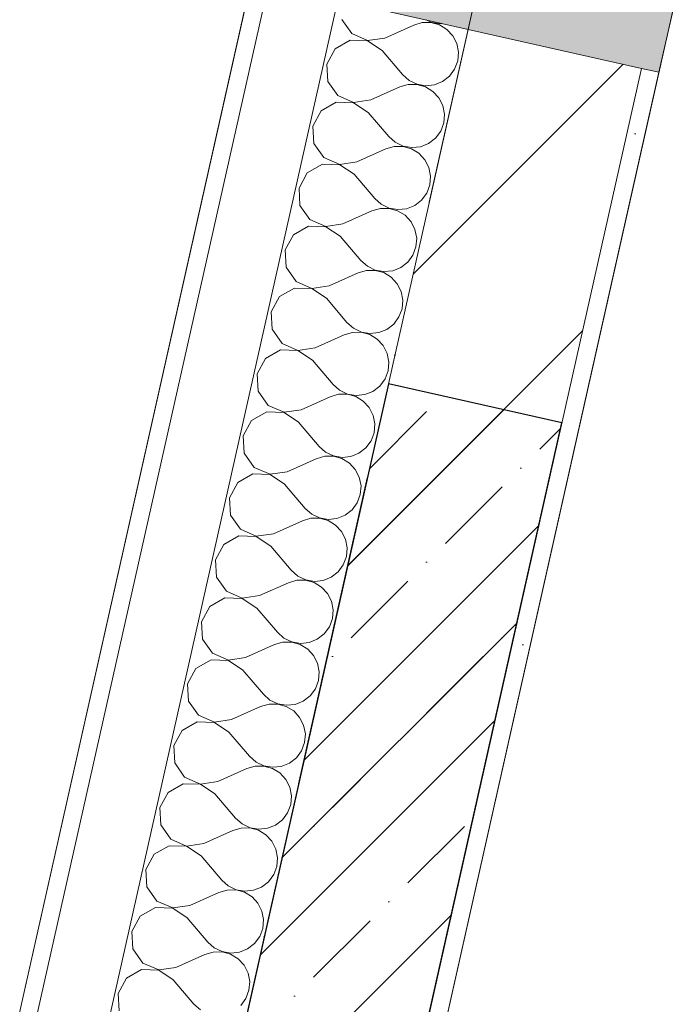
# Model space of a CAD drawing. Header units: millimetres. Extents: x -7145539 to 8272368, y 6117771 to 6337028.
# Tile 70 of 213: x -6874375 to -6873643, y 6147060 to 6148167. Entities that reach past the tile are written whole.
import ezdxf
from ezdxf.enums import TextEntityAlignment as Align

# ---------------------------------------------------------------- set-up
doc = ezdxf.new("R2010")
doc.units = ezdxf.units.MM
doc.header["$MEASUREMENT"] = 0
doc.linetypes.add('Штрихпунктирная', pattern=[670.277762, 352.777767, -176.388884, 0, -141.111112])
for name, color, linetype in [('S - квартира_помещение.АР', 7, 'Continuous'), ('АР-Стены_внешние_.АР', 7, 'Continuous'), ('АР-Стены_внутренние_пилоны.АР', 7, 'Continuous'), ('АР-Чертеж-Оси_Осевые размеры.АР', 7, 'Continuous'), ('АР-Чертеж-Размеры.АР', 7, 'Continuous'), ('Окна Archicad', 7, 'Continuous')]:
    doc.layers.add(name, color=color, linetype=linetype)
for name, color, linetype, lineweight in [('АР-Стены_внешние_.АР_Ном._пера__1', 7, 'Continuous', 30), ('АР-Стены_внешние_.АР_Ном._пера__120', 7, 'Continuous', 0), ('АР-Стены_внутренние_пилоны.АР_Ном._пера__1', 7, 'Continuous', 15), ('АР-Чертеж-Оси_Осевые размеры.АР_Ном._пера__120', 7, 'Continuous', 0), ('АР-Чертеж-Размеры.АР_Ном._пера__1', 7, 'Continuous', 0), ('Окна Archicad_Ном._пера__1', 7, 'Continuous', 0), ('Окна Archicad_Ном._пера__120', 7, 'Continuous', 0)]:
    doc.layers.add(name, color=color, linetype=linetype, lineweight=lineweight)
doc.styles.add('РЎР“Р•РќР•Р\xa0Р\x98Р\xa0_РЎРўР\x98Р›Р¬_2', font='GOTHIC.TTF')
doc.styles.add('РЎР“Р•РќР•Р\xa0Р\x98Р\xa0_РЎРўР\x98Р›Р¬_6', font='GOST_Common.ttf')
doc.dimstyles.new('СГЕНЕРИР_СТИЛЬ__9', dxfattribs={"dimtxt": 150, "dimasz": 237.5, "dimexe": 0.18, "dimexo": 1000, "dimgap": 0, "dimtad": 1, "dimdec": 0, "dimzin": 0, "dimdsep": 46, "dimtxsty": 'РЎР“Р•РќР•Р\xa0Р\x98Р\xa0_РЎРўР\x98Р›Р¬_6', "dimblk": 'ARROWHEAD_6', "dimblk1": 'ARROWHEAD_6', "dimblk2": 'ARROWHEAD_6', "dimcen": 0.09, "dimclrd": 7, "dimclre": 7, "dimclrt": 7, "dimazin": 0, "dimtfac": 1, "dimtdec": 4, "dimtmove": 0, "dimatfit": 3, "dimfxl": 1, "dimtolj": 1, "dimtzin": 0, "dimarcsym": 0})

# ---------------------------------------------------------------- blocks, each defined once
blk = doc.blocks.new('*X903', base_point=(-6256761.3, 6562677.8))
at = {"layer": 'АР-Стены_внешние_.АР_Ном._пера__1', "color": 7, "linetype": 'Continuous', "lineweight": 0}
for p, q in [((-6874012.5, 6148167.3), (-6874001.3, 6148151.3)), ((-6873922.1, 6148163.8), (-6873931.5, 6148161)), ((-6873912.2, 6148163.9), (-6873922.1, 6148163.8)), ((-6873917.4, 6148166.7), (-6873912.1, 6148164.2)), ((-6873902.7, 6148161.3), (-6873912.2, 6148163.9)), ((-6873912.1, 6148164.2), (-6873902.4, 6148162.5)), ((-6873964.1, 6148146.4), (-6873931.5, 6148161)), ((-6873894.3, 6148156.1), (-6873902.7, 6148161.3)), ((-6873902.4, 6148162.5), (-6873899.8, 6148162.7)), ((-6873887.6, 6148148.9), (-6873894.3, 6148156.1)), ((-6874003, 6148143.9), (-6874019.9, 6148134.3)), ((-6873983.5, 6148143.3), (-6874003, 6148143.9)), ((-6874001.3, 6148151.3), (-6873983.4, 6148143.6)), ((-6873967.2, 6148132.5), (-6873983.5, 6148143.3)), ((-6873983.4, 6148143.6), (-6873964.1, 6148146.4)), ((-6873883.1, 6148140.1), (-6873887.6, 6148148.9)), ((-6874019.9, 6148134.3), (-6874029.2, 6148117.1)), ((-6873967.2, 6148132.5), (-6873944, 6148105.3)), ((-6873881.2, 6148130.5), (-6873883.1, 6148140.1)), ((-6873882, 6148120.6), (-6873881.2, 6148130.5)), ((-6873885.5, 6148111.4), (-6873882, 6148120.6)), ((-6874029.2, 6148117.1), (-6874028.2, 6148097.6)), ((-6873891.3, 6148103.5), (-6873885.5, 6148111.4)), ((-6874028.2, 6148097.6), (-6874017, 6148081.6)), ((-6873944, 6148105.3), (-6873936.7, 6148098.7)), ((-6873936.7, 6148098.7), (-6873927.8, 6148094.5)), ((-6873908.3, 6148093.8), (-6873899.1, 6148097.5)), ((-6873899.1, 6148097.5), (-6873891.3, 6148103.5)), ((-6873979.7, 6148076.7), (-6873947.2, 6148091.4)), ((-6873937.7, 6148094.1), (-6873947.2, 6148091.4)), ((-6873927.9, 6148094.2), (-6873937.7, 6148094.1)), ((-6873918.4, 6148091.6), (-6873927.9, 6148094.2)), ((-6873927.8, 6148094.5), (-6873918.1, 6148092.8)), ((-6873909.9, 6148086.4), (-6873918.4, 6148091.6)), ((-6873918.1, 6148092.8), (-6873908.3, 6148093.8)), ((-6873903.2, 6148079.2), (-6873909.9, 6148086.4)), ((-6874017, 6148081.6), (-6873999.1, 6148073.9)), ((-6873999.1, 6148073.9), (-6873979.7, 6148076.7)), ((-6873898.8, 6148070.4), (-6873903.2, 6148079.2)), ((-6874035.6, 6148064.6), (-6874044.9, 6148047.4)), ((-6874018.6, 6148074.3), (-6874035.6, 6148064.6)), ((-6873999.1, 6148073.6), (-6874018.6, 6148074.3)), ((-6873982.9, 6148062.8), (-6873999.1, 6148073.6)), ((-6873896.9, 6148060.8), (-6873898.8, 6148070.4)), ((-6873982.9, 6148062.8), (-6873959.7, 6148035.6)), ((-6873897.7, 6148051), (-6873896.9, 6148060.8)), ((-6874044.9, 6148047.4), (-6874043.8, 6148027.9)), ((-6873907, 6148033.8), (-6873901.1, 6148041.7)), ((-6873901.1, 6148041.7), (-6873897.7, 6148051)), ((-6873959.7, 6148035.6), (-6873952.3, 6148029.1)), ((-6873914.8, 6148027.8), (-6873907, 6148033.8)), ((-6874043.8, 6148027.9), (-6874032.6, 6148011.9)), ((-6873995.4, 6148007), (-6873962.8, 6148021.7)), ((-6873953.4, 6148024.4), (-6873962.8, 6148021.7)), ((-6873943.5, 6148024.5), (-6873953.4, 6148024.4)), ((-6873952.3, 6148029.1), (-6873943.5, 6148024.8)), ((-6873943.5, 6148024.8), (-6873933.7, 6148023.1)), ((-6873934, 6148021.9), (-6873943.5, 6148024.5)), ((-6873925.6, 6148016.8), (-6873934, 6148021.9)), ((-6873933.7, 6148023.1), (-6873923.9, 6148024.1)), ((-6873923.9, 6148024.1), (-6873914.8, 6148027.8)), ((-6874032.6, 6148011.9), (-6874014.7, 6148004.2)), ((-6873918.9, 6148009.5), (-6873925.6, 6148016.8)), ((-6873914.4, 6148000.7), (-6873918.9, 6148009.5)), ((-6874034.3, 6148004.6), (-6874051.2, 6147994.9)), ((-6874014.8, 6148003.9), (-6874034.3, 6148004.6)), ((-6873998.5, 6147993.1), (-6874014.8, 6148003.9)), ((-6874014.7, 6148004.2), (-6873995.4, 6148007)), ((-6873912.5, 6147991.1), (-6873914.4, 6148000.7)), ((-6874051.2, 6147994.9), (-6874060.5, 6147977.7)), ((-6873998.5, 6147993.1), (-6873975.3, 6147965.9)), ((-6873913.3, 6147981.3), (-6873912.5, 6147991.1)), ((-6874060.5, 6147977.7), (-6874059.5, 6147958.2)), ((-6873916.8, 6147972), (-6873913.3, 6147981.3)), ((-6873975.3, 6147965.9), (-6873968, 6147959.4)), ((-6873922.7, 6147964.1), (-6873916.8, 6147972)), ((-6874059.5, 6147958.2), (-6874048.3, 6147942.2)), ((-6873969, 6147954.7), (-6873978.5, 6147952)), ((-6873959.2, 6147954.8), (-6873969, 6147954.7)), ((-6873968, 6147959.4), (-6873959.1, 6147955.1)), ((-6873949.7, 6147952.2), (-6873959.2, 6147954.8)), ((-6873959.1, 6147955.1), (-6873949.4, 6147953.4)), ((-6873949.4, 6147953.4), (-6873939.6, 6147954.4)), ((-6873939.6, 6147954.4), (-6873930.4, 6147958.1)), ((-6873930.4, 6147958.1), (-6873922.7, 6147964.1)), ((-6874048.3, 6147942.2), (-6874030.4, 6147934.5)), ((-6874011.1, 6147937.3), (-6873978.5, 6147952)), ((-6873941.2, 6147947.1), (-6873949.7, 6147952.2)), ((-6873934.5, 6147939.8), (-6873941.2, 6147947.1)), ((-6874049.9, 6147934.9), (-6874066.9, 6147925.2)), ((-6874030.4, 6147934.2), (-6874049.9, 6147934.9)), ((-6874030.4, 6147934.5), (-6874011.1, 6147937.3)), ((-6874014.2, 6147923.4), (-6874030.4, 6147934.2)), ((-6873930.1, 6147931.1), (-6873934.5, 6147939.8)), ((-6873928.2, 6147921.4), (-6873930.1, 6147931.1)), ((-6874066.9, 6147925.2), (-6874076.2, 6147908)), ((-6874014.2, 6147923.4), (-6873991, 6147896.2)), ((-6873929, 6147911.6), (-6873928.2, 6147921.4)), ((-6873932.5, 6147902.3), (-6873929, 6147911.6)), ((-6874076.2, 6147908), (-6874075.1, 6147888.5)), ((-6873938.3, 6147894.4), (-6873932.5, 6147902.3)), ((-6874075.1, 6147888.5), (-6874063.9, 6147872.5)), ((-6873991, 6147896.2), (-6873983.6, 6147889.7)), ((-6873983.6, 6147889.7), (-6873974.8, 6147885.4)), ((-6873955.2, 6147884.7), (-6873946.1, 6147888.4)), ((-6873946.1, 6147888.4), (-6873938.3, 6147894.4)), ((-6874026.7, 6147867.6), (-6873994.1, 6147882.3)), ((-6873984.7, 6147885), (-6873994.1, 6147882.3)), ((-6873974.8, 6147885.1), (-6873984.7, 6147885)), ((-6873974.8, 6147885.4), (-6873965, 6147883.7)), ((-6873965.3, 6147882.5), (-6873974.8, 6147885.1)), ((-6873956.9, 6147877.4), (-6873965.3, 6147882.5)), ((-6873965, 6147883.7), (-6873955.2, 6147884.7)), ((-6873950.2, 6147870.1), (-6873956.9, 6147877.4)), ((-6874065.6, 6147865.2), (-6874082.5, 6147855.5)), ((-6874046.1, 6147864.5), (-6874065.6, 6147865.2)), ((-6874063.9, 6147872.5), (-6874046, 6147864.8)), ((-6874046, 6147864.8), (-6874026.7, 6147867.6)), ((-6873945.7, 6147861.4), (-6873950.2, 6147870.1)), ((-6874082.5, 6147855.5), (-6874091.9, 6147838.3)), ((-6874029.8, 6147853.7), (-6874046.1, 6147864.5)), ((-6874029.8, 6147853.7), (-6874006.7, 6147826.5)), ((-6873943.8, 6147851.7), (-6873945.7, 6147861.4)), ((-6873944.6, 6147841.9), (-6873943.8, 6147851.7)), ((-6874091.9, 6147838.3), (-6874090.8, 6147818.8)), ((-6873954, 6147824.7), (-6873948.1, 6147832.7)), ((-6873948.1, 6147832.7), (-6873944.6, 6147841.9)), ((-6874006.7, 6147826.5), (-6873999.3, 6147820)), ((-6873961.8, 6147818.7), (-6873954, 6147824.7)), ((-6874090.8, 6147818.8), (-6874079.6, 6147802.8)), ((-6874042.4, 6147797.9), (-6874009.8, 6147812.6)), ((-6874000.3, 6147815.3), (-6874009.8, 6147812.6)), ((-6873990.5, 6147815.4), (-6874000.3, 6147815.3)), ((-6873999.3, 6147820), (-6873990.4, 6147815.7)), ((-6873981, 6147812.8), (-6873990.5, 6147815.4)), ((-6873990.4, 6147815.7), (-6873980.7, 6147814)), ((-6873972.6, 6147807.7), (-6873981, 6147812.8)), ((-6873980.7, 6147814), (-6873970.9, 6147815)), ((-6873970.9, 6147815), (-6873961.8, 6147818.7)), ((-6874079.6, 6147802.8), (-6874061.7, 6147795.1)), ((-6873965.9, 6147800.5), (-6873972.6, 6147807.7)), ((-6873961.4, 6147791.7), (-6873965.9, 6147800.5)), ((-6874081.2, 6147795.5), (-6874098.2, 6147785.8)), ((-6874061.7, 6147794.8), (-6874081.2, 6147795.5)), ((-6874061.7, 6147795.1), (-6874042.4, 6147797.9)), ((-6874045.5, 6147784), (-6874061.7, 6147794.8)), ((-6873959.5, 6147782), (-6873961.4, 6147791.7)), ((-6874098.2, 6147785.8), (-6874107.5, 6147768.6)), ((-6874045.5, 6147784), (-6874022.3, 6147756.8)), ((-6873960.3, 6147772.2), (-6873959.5, 6147782)), ((-6874107.5, 6147768.6), (-6874106.4, 6147749.2)), ((-6873963.8, 6147763), (-6873960.3, 6147772.2)), ((-6874022.3, 6147756.8), (-6874014.9, 6147750.3)), ((-6873977.4, 6147749), (-6873969.6, 6147755)), ((-6873969.6, 6147755), (-6873963.8, 6147763)), ((-6874106.4, 6147749.2), (-6874095.2, 6147733.1)), ((-6874058, 6147728.2), (-6874025.4, 6147742.9)), ((-6874016, 6147745.7), (-6874025.4, 6147742.9)), ((-6874006.1, 6147745.7), (-6874016, 6147745.7)), ((-6874014.9, 6147750.3), (-6874006.1, 6147746)), ((-6874006.1, 6147746), (-6873996.4, 6147744.3)), ((-6873996.6, 6147743.1), (-6874006.1, 6147745.7)), ((-6873988.2, 6147738), (-6873996.6, 6147743.1)), ((-6873996.4, 6147744.3), (-6873986.6, 6147745.3)), ((-6873986.6, 6147745.3), (-6873977.4, 6147749)), ((-6874095.2, 6147733.1), (-6874077.3, 6147725.4)), ((-6873981.5, 6147730.8), (-6873988.2, 6147738)), ((-6874096.9, 6147725.8), (-6874113.8, 6147716.1)), ((-6874077.4, 6147725.1), (-6874096.9, 6147725.8)), ((-6874061.1, 6147714.3), (-6874077.4, 6147725.1)), ((-6874077.3, 6147725.4), (-6874058, 6147728.2)), ((-6873977, 6147722), (-6873981.5, 6147730.8)), ((-6873975.1, 6147712.3), (-6873977, 6147722)), ((-6874113.8, 6147716.1), (-6874123.2, 6147699)), ((-6874061.1, 6147714.3), (-6874038, 6147687.1)), ((-6873975.9, 6147702.5), (-6873975.1, 6147712.3)), ((-6874123.2, 6147699), (-6874122.1, 6147679.5)), ((-6873979.4, 6147693.3), (-6873975.9, 6147702.5)), ((-6873985.3, 6147685.3), (-6873979.4, 6147693.3)), ((-6874122.1, 6147679.5), (-6874110.9, 6147663.5)), ((-6874038, 6147687.1), (-6874030.6, 6147680.6)), ((-6874030.6, 6147680.6), (-6874021.7, 6147676.3)), ((-6874021.7, 6147676.3), (-6874012, 6147674.6)), ((-6874002.2, 6147675.7), (-6873993.1, 6147679.3)), ((-6873993.1, 6147679.3), (-6873985.3, 6147685.3)), ((-6874073.7, 6147658.6), (-6874041.1, 6147673.2)), ((-6874031.6, 6147676), (-6874041.1, 6147673.2)), ((-6874021.8, 6147676), (-6874031.6, 6147676)), ((-6874012.3, 6147673.4), (-6874021.8, 6147676)), ((-6874003.9, 6147668.3), (-6874012.3, 6147673.4)), ((-6874012, 6147674.6), (-6874002.2, 6147675.7)), ((-6873997.2, 6147661.1), (-6874003.9, 6147668.3)), ((-6874112.5, 6147656.1), (-6874129.5, 6147646.4)), ((-6874093, 6147655.4), (-6874112.5, 6147656.1)), ((-6874110.9, 6147663.5), (-6874093, 6147655.7)), ((-6874093, 6147655.7), (-6874073.7, 6147658.6)), ((-6874076.8, 6147644.6), (-6874093, 6147655.4)), ((-6873992.7, 6147652.3), (-6873997.2, 6147661.1)), ((-6874129.5, 6147646.4), (-6874138.8, 6147629.3)), ((-6874076.8, 6147644.6), (-6874053.6, 6147617.4)), ((-6873990.8, 6147642.6), (-6873992.7, 6147652.3)), ((-6873995.1, 6147623.6), (-6873991.6, 6147632.8)), ((-6873991.6, 6147632.8), (-6873990.8, 6147642.6)), ((-6874138.8, 6147629.3), (-6874137.7, 6147609.8)), ((-6874000.9, 6147615.6), (-6873995.1, 6147623.6)), ((-6874053.6, 6147617.4), (-6874046.2, 6147610.9)), ((-6874046.2, 6147610.9), (-6874037.4, 6147606.6)), ((-6874008.7, 6147609.6), (-6874000.9, 6147615.6)), ((-6874137.7, 6147609.8), (-6874126.5, 6147593.8)), ((-6874089.3, 6147588.9), (-6874056.7, 6147603.5)), ((-6874047.3, 6147606.3), (-6874056.7, 6147603.5)), ((-6874037.4, 6147606.3), (-6874047.3, 6147606.3)), ((-6874037.4, 6147606.6), (-6874027.7, 6147604.9)), ((-6874027.9, 6147603.7), (-6874037.4, 6147606.3)), ((-6874019.5, 6147598.6), (-6874027.9, 6147603.7)), ((-6874027.7, 6147604.9), (-6874017.9, 6147606)), ((-6874017.9, 6147606), (-6874008.7, 6147609.6)), ((-6874126.5, 6147593.8), (-6874108.6, 6147586)), ((-6874108.6, 6147586), (-6874089.3, 6147588.9)), ((-6874012.8, 6147591.4), (-6874019.5, 6147598.6)), ((-6874008.3, 6147582.6), (-6874012.8, 6147591.4)), ((-6874145.1, 6147576.7), (-6874154.5, 6147559.6)), ((-6874128.2, 6147586.4), (-6874145.1, 6147576.7)), ((-6874108.7, 6147585.7), (-6874128.2, 6147586.4)), ((-6874092.4, 6147574.9), (-6874108.7, 6147585.7)), ((-6874006.4, 6147572.9), (-6874008.3, 6147582.6)), ((-6874092.4, 6147574.9), (-6874069.3, 6147547.8)), ((-6874007.2, 6147563.1), (-6874006.4, 6147572.9)), ((-6874154.5, 6147559.6), (-6874153.4, 6147540.1)), ((-6874010.7, 6147553.9), (-6874007.2, 6147563.1)), ((-6874069.3, 6147547.8), (-6874061.9, 6147541.2)), ((-6874024.4, 6147539.9), (-6874016.6, 6147546)), ((-6874016.6, 6147546), (-6874010.7, 6147553.9)), ((-6874153.4, 6147540.1), (-6874142.2, 6147524.1)), ((-6874105, 6147519.2), (-6874072.4, 6147533.8)), ((-6874062.9, 6147536.6), (-6874072.4, 6147533.8)), ((-6874053.1, 6147536.6), (-6874062.9, 6147536.6)), ((-6874061.9, 6147541.2), (-6874053, 6147536.9)), ((-6874043.6, 6147534), (-6874053.1, 6147536.6)), ((-6874053, 6147536.9), (-6874043.3, 6147535.2)), ((-6874035.2, 6147528.9), (-6874043.6, 6147534)), ((-6874043.3, 6147535.2), (-6874033.5, 6147536.3)), ((-6874033.5, 6147536.3), (-6874024.4, 6147539.9)), ((-6874142.2, 6147524.1), (-6874124.3, 6147516.3)), ((-6874028.5, 6147521.7), (-6874035.2, 6147528.9)), ((-6874024, 6147512.9), (-6874028.5, 6147521.7)), ((-6874143.9, 6147516.7), (-6874160.8, 6147507)), ((-6874124.3, 6147516), (-6874143.9, 6147516.7)), ((-6874124.3, 6147516.3), (-6874105, 6147519.2)), ((-6874108.1, 6147505.2), (-6874124.3, 6147516)), ((-6874022.1, 6147503.2), (-6874024, 6147512.9)), ((-6874160.8, 6147507), (-6874170.1, 6147489.9)), ((-6874108.1, 6147505.2), (-6874084.9, 6147478.1)), ((-6874022.9, 6147493.4), (-6874022.1, 6147503.2)), ((-6874170.1, 6147489.9), (-6874169, 6147470.4)), ((-6874026.4, 6147484.2), (-6874022.9, 6147493.4)), ((-6874084.9, 6147478.1), (-6874077.5, 6147471.5)), ((-6874032.2, 6147476.3), (-6874026.4, 6147484.2)), ((-6874169, 6147470.4), (-6874157.9, 6147454.4)), ((-6874078.6, 6147466.9), (-6874088, 6147464.1)), ((-6874068.7, 6147467), (-6874078.6, 6147466.9)), ((-6874077.5, 6147471.5), (-6874068.7, 6147467.2)), ((-6874068.7, 6147467.2), (-6874059, 6147465.5)), ((-6874059.2, 6147464.3), (-6874068.7, 6147467)), ((-6874059, 6147465.5), (-6874049.2, 6147466.6)), ((-6874049.2, 6147466.6), (-6874040, 6147470.2)), ((-6874040, 6147470.2), (-6874032.2, 6147476.3)), ((-6874120.6, 6147449.5), (-6874088, 6147464.1)), ((-6874050.8, 6147459.2), (-6874059.2, 6147464.3)), ((-6874044.1, 6147452), (-6874050.8, 6147459.2)), ((-6874159.5, 6147447), (-6874176.4, 6147437.3)), ((-6874140, 6147446.4), (-6874159.5, 6147447)), ((-6874157.9, 6147454.4), (-6874139.9, 6147446.6)), ((-6874123.8, 6147435.5), (-6874140, 6147446.4)), ((-6874139.9, 6147446.6), (-6874120.6, 6147449.5)), ((-6874039.6, 6147443.2), (-6874044.1, 6147452)), ((-6874176.4, 6147437.3), (-6874185.8, 6147420.2)), ((-6874123.8, 6147435.5), (-6874100.6, 6147408.4)), ((-6874037.7, 6147433.5), (-6874039.6, 6147443.2)), ((-6874038.6, 6147423.7), (-6874037.7, 6147433.5)), ((-6874042, 6147414.5), (-6874038.6, 6147423.7)), ((-6874185.8, 6147420.2), (-6874184.7, 6147400.7)), ((-6874047.9, 6147406.6), (-6874042, 6147414.5)), ((-6874184.7, 6147400.7), (-6874173.5, 6147384.7)), ((-6874100.6, 6147408.4), (-6874093.2, 6147401.8)), ((-6874093.2, 6147401.8), (-6874084.3, 6147397.5)), ((-6874064.8, 6147396.9), (-6874055.7, 6147400.5)), ((-6874055.7, 6147400.5), (-6874047.9, 6147406.6)), ((-6874136.3, 6147379.8), (-6874103.7, 6147394.4)), ((-6874094.2, 6147397.2), (-6874103.7, 6147394.4)), ((-6874084.4, 6147397.3), (-6874094.2, 6147397.2)), ((-6874074.9, 6147394.6), (-6874084.4, 6147397.3)), ((-6874084.3, 6147397.5), (-6874074.6, 6147395.9)), ((-6874066.5, 6147389.5), (-6874074.9, 6147394.6)), ((-6874074.6, 6147395.9), (-6874064.8, 6147396.9)), ((-6874059.8, 6147382.3), (-6874066.5, 6147389.5)), ((-6874175.2, 6147377.3), (-6874192.1, 6147367.6)), ((-6874155.6, 6147376.7), (-6874175.2, 6147377.3)), ((-6874173.5, 6147384.7), (-6874155.6, 6147376.9)), ((-6874155.6, 6147376.9), (-6874136.3, 6147379.8)), ((-6874055.3, 6147373.5), (-6874059.8, 6147382.3)), ((-6874192.1, 6147367.6), (-6874201.4, 6147350.5)), ((-6874139.4, 6147365.8), (-6874155.6, 6147376.7)), ((-6874053.4, 6147363.8), (-6874055.3, 6147373.5)), ((-6874139.4, 6147365.8), (-6874116.2, 6147338.7)), ((-6874054.2, 6147354), (-6874053.4, 6147363.8)), ((-6874201.4, 6147350.5), (-6874200.3, 6147331)), ((-6874063.5, 6147336.9), (-6874057.7, 6147344.8)), ((-6874057.7, 6147344.8), (-6874054.2, 6147354)), ((-6874116.2, 6147338.7), (-6874108.9, 6147332.1)), ((-6874071.3, 6147330.9), (-6874063.5, 6147336.9)), ((-6874200.3, 6147331), (-6874189.2, 6147315)), ((-6874151.9, 6147310.1), (-6874119.4, 6147324.7)), ((-6874109.9, 6147327.5), (-6874119.4, 6147324.7)), ((-6874100, 6147327.6), (-6874109.9, 6147327.5)), ((-6874108.9, 6147332.1), (-6874100, 6147327.9)), ((-6874100, 6147327.9), (-6874090.3, 6147326.2)), ((-6874090.5, 6147324.9), (-6874100, 6147327.6)), ((-6874082.1, 6147319.8), (-6874090.5, 6147324.9)), ((-6874090.3, 6147326.2), (-6874080.5, 6147327.2)), ((-6874080.5, 6147327.2), (-6874071.3, 6147330.9)), ((-6874189.2, 6147315), (-6874171.2, 6147307.3)), ((-6874075.4, 6147312.6), (-6874082.1, 6147319.8)), ((-6874070.9, 6147303.8), (-6874075.4, 6147312.6)), ((-6874190.8, 6147307.6), (-6874207.8, 6147297.9)), ((-6874171.3, 6147307), (-6874190.8, 6147307.6)), ((-6874155.1, 6147296.2), (-6874171.3, 6147307)), ((-6874171.2, 6147307.3), (-6874151.9, 6147310.1)), ((-6874069, 6147294.2), (-6874070.9, 6147303.8)), ((-6874207.8, 6147297.9), (-6874217.1, 6147280.8)), ((-6874155.1, 6147296.2), (-6874131.9, 6147269)), ((-6874069.9, 6147284.3), (-6874069, 6147294.2)), ((-6874217.1, 6147280.8), (-6874216, 6147261.3)), ((-6874073.3, 6147275.1), (-6874069.9, 6147284.3)), ((-6874131.9, 6147269), (-6874124.5, 6147262.4)), ((-6874087, 6147261.2), (-6874079.2, 6147267.2)), ((-6874079.2, 6147267.2), (-6874073.3, 6147275.1)), ((-6874216, 6147261.3), (-6874204.8, 6147245.3)), ((-6874125.5, 6147257.8), (-6874135, 6147255)), ((-6874115.7, 6147257.9), (-6874125.5, 6147257.8)), ((-6874124.5, 6147262.4), (-6874115.6, 6147258.2)), ((-6874106.2, 6147255.3), (-6874115.7, 6147257.9)), ((-6874115.6, 6147258.2), (-6874105.9, 6147256.5)), ((-6874105.9, 6147256.5), (-6874096.1, 6147257.5)), ((-6874096.1, 6147257.5), (-6874087, 6147261.2)), ((-6874204.8, 6147245.3), (-6874186.9, 6147237.6)), ((-6874167.6, 6147240.4), (-6874135, 6147255)), ((-6874097.8, 6147250.1), (-6874106.2, 6147255.3)), ((-6874091.1, 6147242.9), (-6874097.8, 6147250.1)), ((-6874206.5, 6147237.9), (-6874223.4, 6147228.3)), ((-6874187, 6147237.3), (-6874206.5, 6147237.9)), ((-6874170.7, 6147226.5), (-6874187, 6147237.3)), ((-6874186.9, 6147237.6), (-6874167.6, 6147240.4)), ((-6874086.6, 6147234.1), (-6874091.1, 6147242.9)), ((-6874084.7, 6147224.5), (-6874086.6, 6147234.1)), ((-6874223.4, 6147228.3), (-6874232.7, 6147211.1)), ((-6874170.7, 6147226.5), (-6874147.5, 6147199.3)), ((-6874085.5, 6147214.6), (-6874084.7, 6147224.5)), ((-6874089, 6147205.4), (-6874085.5, 6147214.6)), ((-6874232.7, 6147211.1), (-6874231.6, 6147191.6)), ((-6874094.8, 6147197.5), (-6874089, 6147205.4)), ((-6874231.6, 6147191.6), (-6874220.5, 6147175.6)), ((-6874147.5, 6147199.3), (-6874140.2, 6147192.7)), ((-6874140.2, 6147192.7), (-6874131.3, 6147188.5)), ((-6874111.8, 6147187.8), (-6874102.6, 6147191.5)), ((-6874102.6, 6147191.5), (-6874094.8, 6147197.5)), ((-6874183.2, 6147170.7), (-6874150.7, 6147185.4)), ((-6874141.2, 6147188.1), (-6874150.7, 6147185.4)), ((-6874131.3, 6147188.2), (-6874141.2, 6147188.1)), ((-6874131.3, 6147188.5), (-6874121.6, 6147186.8)), ((-6874121.8, 6147185.6), (-6874131.3, 6147188.2)), ((-6874113.4, 6147180.4), (-6874121.8, 6147185.6)), ((-6874121.6, 6147186.8), (-6874111.8, 6147187.8)), ((-6874106.7, 6147173.2), (-6874113.4, 6147180.4)), ((-6874222.1, 6147168.3), (-6874239.1, 6147158.6)), ((-6874202.6, 6147167.6), (-6874222.1, 6147168.3)), ((-6874220.5, 6147175.6), (-6874202.5, 6147167.9)), ((-6874186.4, 6147156.8), (-6874202.6, 6147167.6)), ((-6874202.5, 6147167.9), (-6874183.2, 6147170.7)), ((-6874102.3, 6147164.4), (-6874106.7, 6147173.2)), ((-6874239.1, 6147158.6), (-6874248.4, 6147141.4)), ((-6874186.4, 6147156.8), (-6874163.2, 6147129.6)), ((-6874100.4, 6147154.8), (-6874102.3, 6147164.4)), ((-6874104.6, 6147135.7), (-6874101.2, 6147145)), ((-6874101.2, 6147145), (-6874100.4, 6147154.8)), ((-6874248.4, 6147141.4), (-6874247.3, 6147121.9)), ((-6874110.5, 6147127.8), (-6874104.6, 6147135.7)), ((-6874163.2, 6147129.6), (-6874155.8, 6147123.1)), ((-6874155.8, 6147123.1), (-6874146.9, 6147118.8)), ((-6874118.3, 6147121.8), (-6874110.5, 6147127.8)), ((-6874247.3, 6147121.9), (-6874236.1, 6147105.9)), ((-6874198.9, 6147101), (-6874166.3, 6147115.7)), ((-6874156.9, 6147118.4), (-6874166.3, 6147115.7)), ((-6874147, 6147118.5), (-6874156.9, 6147118.4)), ((-6874137.5, 6147115.9), (-6874147, 6147118.5)), ((-6874146.9, 6147118.8), (-6874137.2, 6147117.1)), ((-6874129.1, 6147110.8), (-6874137.5, 6147115.9)), ((-6874137.2, 6147117.1), (-6874127.4, 6147118.1)), ((-6874127.4, 6147118.1), (-6874118.3, 6147121.8)), ((-6874236.1, 6147105.9), (-6874218.2, 6147098.2)), ((-6874218.2, 6147098.2), (-6874198.9, 6147101)), ((-6874122.4, 6147103.5), (-6874129.1, 6147110.8)), ((-6874117.9, 6147094.7), (-6874122.4, 6147103.5)), ((-6874237.8, 6147098.6), (-6874254.7, 6147088.9)), ((-6874218.3, 6147097.9), (-6874237.8, 6147098.6)), ((-6874202, 6147087.1), (-6874218.3, 6147097.9)), ((-6874116, 6147085.1), (-6874117.9, 6147094.7)), ((-6874254.7, 6147088.9), (-6874264, 6147071.7)), ((-6874202, 6147087.1), (-6874178.8, 6147059.9)), ((-6874116.8, 6147075.3), (-6874116, 6147085.1)), ((-6874264, 6147071.7), (-6874262.9, 6147052.2)), ((-6874120.3, 6147066), (-6874116.8, 6147075.3)), ((-6874178.8, 6147059.9), (-6874171.5, 6147053.4)), ((-6874126.1, 6147058.1), (-6874120.3, 6147066))]:
    blk.add_line(p, q, dxfattribs=at)
blk = doc.blocks.new('Горизонтальное Многостворчатое Окно 23[32]_1', base_point=(-6256761.3, 6562677.8))
at = {"layer": 'Окна Archicad', "linetype": 'Continuous', "lineweight": 0, "true_color": 0xffffff}
for points in [[(-6873870.4, 6148156.1), (-6873655.7, 6148107.9), (-6873217.4, 6150059.5), (-6873432.1, 6150107.7)], [(-6873870.4, 6148156.1), (-6873854, 6148229.3), (-6874000.3, 6148262.2), (-6874016.7, 6148189)]]:
    blk.add_hatch(color=7, dxfattribs=at).paths.add_polyline_path(points)
at = {"layer": 'Окна Archicad_Ном._пера__1', "color": 7, "linetype": 'Continuous', "lineweight": 15}
blk.add_line((-6873675.3, 6148112.3), (-6873870.4, 6148156.1), dxfattribs=at)
at = {"layer": 'Окна Archicad_Ном._пера__1', "color": 7, "linetype": 'Continuous', "lineweight": 0}
blk.add_line((-6873655.7, 6148107.9), (-6873675.3, 6148112.3), dxfattribs=at)
at = {"layer": 'Окна Archicad_Ном._пера__120', "color": 7, "linetype": 'Continuous', "lineweight": 0}
for p, q in [((-6873655.7, 6148107.9), (-6873217.4, 6150059.5)), ((-6873854, 6148229.3), (-6873870.4, 6148156.1)), ((-6873870.4, 6148156.1), (-6874016.7, 6148189))]:
    blk.add_line(p, q, dxfattribs=at)
blk = doc.blocks.new('Стена_242_1', base_point=(-6872901.6, 6151557.2))
at = {"layer": 'АР-Стены_внешние_.АР', "linetype": 'Continuous', "lineweight": 0, "true_color": 0x000000}
h = blk.add_hatch(dxfattribs=at)
h.set_pattern_fill('БЛОКИ_БЕТОННЫЕ_ЭФФЕКТИВН_70', color=18, style=0, pattern_type=2)
h.set_pattern_definition([(45, (-6256761.35, 6562677.8), (-127.27922, 127.27922), [])])
h.paths.add_polyline_path([(-6873870.4, 6148156.1), (-6874354.6, 6146000.2), (-6874159.5, 6145956.4), (-6873675.3, 6148112.3)])
h = blk.add_hatch(dxfattribs=at)
h.set_pattern_fill('ШТУКАТУРКА__ГИПС_01_0001', color=18, style=0, pattern_type=2)
h.set_pattern_definition([(45, (-6256761.35, 6563027.8), (-111.369318, 111.369318), [0, -105, 0, -157.5]), (110, (-6256411.35, 6563027.8), (148.001588, 53.868173), [0, -77, 0, -133])])
h.paths.add_polyline_path([(-6873971.2, 6146703.3), (-6873655.7, 6148107.9), (-6873675.3, 6148112.3), (-6873990.7, 6146707.7)])
at = {"layer": 'АР-Стены_внешние_.АР_Ном._пера__1', "color": 7, "linetype": 'Continuous', "lineweight": 0}
for p, q in [((-6874094.8, 6148206.5), (-6874579, 6146050.6)), ((-6874016.7, 6148189), (-6874501, 6146033.1))]:
    blk.add_line(p, q, dxfattribs=at)
at = {"layer": 'АР-Стены_внешние_.АР_Ном._пера__1', "color": 7, "linetype": 'Continuous', "lineweight": 15}
for p, q in [((-6873870.4, 6148156.1), (-6874354.6, 6146000.2)), ((-6873992.9, 6146697.9), (-6873675.3, 6148112.3))]:
    blk.add_line(p, q, dxfattribs=at)
at = {"layer": 'АР-Стены_внешние_.АР_Ном._пера__1', "color": 7, "linetype": 'Continuous', "lineweight": 0, "flags": 128}
for points in [[(-6874114.3, 6148210.9), (-6874598.5, 6146055)], [(-6873971.2, 6146703.3), (-6873655.7, 6148107.9)]]:
    blk.add_lwpolyline(points, dxfattribs=at)
at = {"layer": 'АР-Стены_внешние_.АР', "color": 7, "lineweight": 0}
blk.add_blockref('*X903', (-6256761.3, 6562677.8), dxfattribs=at)
at = {"layer": 'Окна Archicad', "color": 7, "linetype": 'Continuous', "lineweight": 0}
blk.add_blockref('Горизонтальное Многостворчатое Окно 23[32]_1', (-6256761.3, 6562677.8), dxfattribs=at)
blk = doc.blocks.new('Стандартный Маркер Сетки[124]_1', base_point=(-6872883.1, 6152552))
at = {"layer": 'АР-Чертеж-Оси_Осевые размеры.АР_Ном._пера__120', "color": 7, "linetype": 'Штрихпунктирная', "lineweight": 0}
blk.add_line((-6873102.3, 6151576.3), (-6877664.8, 6131261.9), dxfattribs=at)
at = {"layer": 'АР-Чертеж-Оси_Осевые размеры.АР_Ном._пера__120', "color": 7, "lineweight": 0, "style": 'РЎР“Р•РќР•Р\xa0Р\x98Р\xa0_РЎРўР\x98Р›Р¬_2'}
blk.add_attdef('AC_MarkerText_1', text='', height=350, rotation=347.3417, dxfattribs=at).set_placement((-6877923.6, 6129979.4), align=Align.TOP_CENTER)
blk = doc.blocks.new('Стандартный Маркер Сетки[182]_1', base_point=(-6872883.1, 6152552))
at = {"layer": 'АР-Чертеж-Оси_Осевые размеры.АР_Ном._пера__120', "color": 7, "linetype": 'Штрихпунктирная', "lineweight": 0}
blk.add_line((-6873102.3, 6151576.3), (-6877664.8, 6131261.9), dxfattribs=at)
at = {"layer": 'АР-Чертеж-Оси_Осевые размеры.АР_Ном._пера__120', "color": 7, "lineweight": 0, "style": 'РЎР“Р•РќР•Р\xa0Р\x98Р\xa0_РЎРўР\x98Р›Р¬_2'}
blk.add_attdef('AC_MarkerText_1', text='', height=350, rotation=347.3417, dxfattribs=at).set_placement((-6877923.6, 6129979.4), align=Align.TOP_CENTER)
blk = doc.blocks.new('Стандартный Маркер Сетки[183]_1', base_point=(-6872883.1, 6152552))
at = {"layer": 'АР-Чертеж-Оси_Осевые размеры.АР_Ном._пера__120', "color": 7, "linetype": 'Штрихпунктирная', "lineweight": 0}
blk.add_line((-6873102.3, 6151576.3), (-6877664.8, 6131261.9), dxfattribs=at)
at = {"layer": 'АР-Чертеж-Оси_Осевые размеры.АР_Ном._пера__120', "color": 7, "lineweight": 0, "style": 'РЎР“Р•РќР•Р\xa0Р\x98Р\xa0_РЎРўР\x98Р›Р¬_2'}
blk.add_attdef('AC_MarkerText_1', text='', height=350, rotation=347.3417, dxfattribs=at).set_placement((-6877923.6, 6129979.4), align=Align.TOP_CENTER)
blk = doc.blocks.new('Стандартный Маркер Сетки[184]_1', base_point=(-6872883.1, 6152552))
at = {"layer": 'АР-Чертеж-Оси_Осевые размеры.АР_Ном._пера__120', "color": 7, "linetype": 'Штрихпунктирная', "lineweight": 0}
blk.add_line((-6873102.3, 6151576.3), (-6877664.8, 6131261.9), dxfattribs=at)
at = {"layer": 'АР-Чертеж-Оси_Осевые размеры.АР_Ном._пера__120', "color": 7, "lineweight": 0, "style": 'РЎР“Р•РќР•Р\xa0Р\x98Р\xa0_РЎРўР\x98Р›Р¬_2'}
blk.add_attdef('AC_MarkerText_1', text='', height=350, rotation=347.3417, dxfattribs=at).set_placement((-6877923.6, 6129979.4), align=Align.TOP_CENTER)
blk = doc.blocks.new('Стандартный Маркер Сетки[187]_1', base_point=(-6872883.1, 6152552))
at = {"layer": 'АР-Чертеж-Оси_Осевые размеры.АР_Ном._пера__120', "color": 7, "linetype": 'Штрихпунктирная', "lineweight": 0}
blk.add_line((-6873102.3, 6151576.3), (-6877664.8, 6131261.9), dxfattribs=at)
at = {"layer": 'АР-Чертеж-Оси_Осевые размеры.АР_Ном._пера__120', "color": 7, "lineweight": 0, "style": 'РЎР“Р•РќР•Р\xa0Р\x98Р\xa0_РЎРўР\x98Р›Р¬_2'}
blk.add_attdef('AC_MarkerText_1', text='', height=350, rotation=347.3417, dxfattribs=at).set_placement((-6877923.6, 6129979.4), align=Align.TOP_CENTER)
blk = doc.blocks.new('Стандартный Маркер Сетки[195]_1', base_point=(-6872883.1, 6152552))
at = {"layer": 'АР-Чертеж-Оси_Осевые размеры.АР_Ном._пера__120', "color": 7, "linetype": 'Штрихпунктирная', "lineweight": 0}
blk.add_line((-6873102.3, 6151576.3), (-6877664.8, 6131261.9), dxfattribs=at)
at = {"layer": 'АР-Чертеж-Оси_Осевые размеры.АР_Ном._пера__120', "color": 7, "lineweight": 0, "style": 'РЎР“Р•РќР•Р\xa0Р\x98Р\xa0_РЎРўР\x98Р›Р¬_2'}
blk.add_attdef('AC_MarkerText_1', text='', height=350, rotation=347.3417, dxfattribs=at).set_placement((-6877923.6, 6129979.4), align=Align.TOP_CENTER)
blk = doc.blocks.new('Стандартный Маркер Сетки[196]_1', base_point=(-6872883.1, 6152552))
at = {"layer": 'АР-Чертеж-Оси_Осевые размеры.АР_Ном._пера__120', "color": 7, "linetype": 'Штрихпунктирная', "lineweight": 0}
blk.add_line((-6873102.3, 6151576.3), (-6877664.8, 6131261.9), dxfattribs=at)
at = {"layer": 'АР-Чертеж-Оси_Осевые размеры.АР_Ном._пера__120', "color": 7, "lineweight": 0, "style": 'РЎР“Р•РќР•Р\xa0Р\x98Р\xa0_РЎРўР\x98Р›Р¬_2'}
blk.add_attdef('AC_MarkerText_1', text='', height=350, rotation=347.3417, dxfattribs=at).set_placement((-6877923.6, 6129979.4), align=Align.TOP_CENTER)
blk = doc.blocks.new('Стандартный Маркер Сетки[197]_1', base_point=(-6872883.1, 6152552))
at = {"layer": 'АР-Чертеж-Оси_Осевые размеры.АР_Ном._пера__120', "color": 7, "linetype": 'Штрихпунктирная', "lineweight": 0}
blk.add_line((-6873102.3, 6151576.3), (-6877664.8, 6131261.9), dxfattribs=at)
at = {"layer": 'АР-Чертеж-Оси_Осевые размеры.АР_Ном._пера__120', "color": 7, "lineweight": 0, "style": 'РЎР“Р•РќР•Р\xa0Р\x98Р\xa0_РЎРўР\x98Р›Р¬_2'}
blk.add_attdef('AC_MarkerText_1', text='', height=350, rotation=347.3417, dxfattribs=at).set_placement((-6877923.6, 6129979.4), align=Align.TOP_CENTER)
blk = doc.blocks.new('*D1245', base_point=(-6256761.3, 6562677.8))
at = {"layer": 'АР-Чертеж-Размеры.АР_Ном._пера__1', "color": 7, "linetype": 'Continuous', "lineweight": 0, "transparency": 16777216}
for p, q in [((-6873732, 6152194.9), (-6874163.9, 6150272.1)), ((-6874069.3, 6150122.7), (-6874258.4, 6150421.4)), ((-6874392.5, 6150323.4), (-6873773.6, 6150184.4)), ((-6874163.9, 6150272.1), (-6874602.2, 6148320.5)), ((-6874507.6, 6148171.1), (-6874696.7, 6148469.9)), ((-6874830.9, 6148371.9), (-6874211.9, 6148232.9)), ((-6874602.2, 6148320.5), (-6875086.4, 6146164.6))]:
    blk.add_line(p, q, dxfattribs=at)
at = {"layer": 'АР-Чертеж-Размеры.АР_Ном._пера__1', "color": 7, "lineweight": 0, "transparency": 16777216, "insert": (-6874464.5, 6149070.2), "char_height": 150, "attachment_point": 7, "rotation": 77.3417, "style": 'РЎР“Р•РќР•Р\xa0Р\x98Р\xa0_РЎРўР\x98Р›Р¬_6'}
blk.add_mtext('\\A1;{\\pql;\\fGOST Common|b0|i0|c204|p0;\\W1.000000;2\xa0000}', dxfattribs=at)
blk = doc.blocks.new('ARROWHEAD_6')
at = {"color": 0, "linetype": 'Continuous', "lineweight": 0}
for p, q in [((-0.5, -0.5), (0.5, 0.5)), ((0, 0), (-1, 0))]:
    blk.add_line(p, q, dxfattribs=at)
blk = doc.blocks.new('*D1246', base_point=(-6256761.3, 6562677.8))
at = {"layer": 'АР-Чертеж-Размеры.АР_Ном._пера__1', "color": 7, "linetype": 'Continuous', "lineweight": 0, "transparency": 16777216}
for p, q in [((-6874507.6, 6148171.1), (-6874696.7, 6148469.9)), ((-6874602.2, 6148320.5), (-6875086.4, 6146164.6)), ((-6874991.8, 6146015.2), (-6875181, 6146313.9)), ((-6875315.1, 6146216), (-6874237.5, 6145973.9))]:
    blk.add_line(p, q, dxfattribs=at)
at = {"layer": 'АР-Чертеж-Размеры.АР_Ном._пера__1', "color": 7, "lineweight": 0, "transparency": 16777216, "insert": (-6874922.5, 6147031.2), "char_height": 150, "attachment_point": 7, "rotation": 77.3417, "style": 'РЎР“Р•РќР•Р\xa0Р\x98Р\xa0_РЎРўР\x98Р›Р¬_6'}
blk.add_mtext('\\A1;{\\pql;\\fGOST Common|b0|i0|c204|p0;\\W1.000000;2\xa0210}', dxfattribs=at)
blk = doc.blocks.new('*D1247', base_point=(-6256761.3, 6562677.8))
at = {"layer": 'АР-Чертеж-Размеры.АР_Ном._пера__1', "color": 7, "linetype": 'Continuous', "lineweight": 0, "transparency": 16777216}
for p, q in [((-6874602.2, 6148320.5), (-6875086.4, 6146164.6)), ((-6874991.8, 6146015.2), (-6875181, 6146313.9)), ((-6875315.1, 6146216), (-6874237.5, 6145973.9)), ((-6875086.4, 6146164.6), (-6875636.4, 6143715.9)), ((-6875541.8, 6143566.5), (-6875730.9, 6143865.2)), ((-6875865, 6143767.2), (-6875246.1, 6143628.2)), ((-6875636.4, 6143715.9), (-6876120.6, 6141559.6))]:
    blk.add_line(p, q, dxfattribs=at)
at = {"layer": 'АР-Чертеж-Размеры.АР_Ном._пера__1', "color": 7, "lineweight": 0, "transparency": 16777216, "insert": (-6875439.6, 6144728.9), "char_height": 150, "attachment_point": 7, "rotation": 77.3417, "style": 'РЎР“Р•РќР•Р\xa0Р\x98Р\xa0_РЎРўР\x98Р›Р¬_6'}
blk.add_mtext('\\A1;{\\pql;\\fGOST Common|b0|i0|c204|p0;\\W1.000000;2\xa0510}', dxfattribs=at)
blk = doc.blocks.new('Стена_358_1', base_point=(-6873862.4, 6147735.6))
at = {"layer": 'АР-Стены_внутренние_пилоны.АР', "linetype": 'Continuous', "lineweight": 0, "true_color": 0x000000}
h = blk.add_hatch(dxfattribs=at)
h.set_pattern_fill('ЖЕЛЕЗОБЕТОН__PROJECT__0001', color=18, style=0, pattern_type=2)
h.set_pattern_definition([(45, (-6256761.35, 6562677.8), (-84.852814, 84.852814), []), (45, (-6256803.77, 6562720.22), (-84.852814, 84.852814), [90, -30, 0, -30])])
h.paths.add_polyline_path([(-6873960, 6147757.5), (-6874354.4, 6146001.2), (-6874159.3, 6145957.4), (-6873764.8, 6147713.6)])
at = {"layer": 'АР-Стены_внутренние_пилоны.АР_Ном._пера__1', "color": 7, "linetype": 'Continuous', "lineweight": 30, "flags": 128}
for points in [[(-6873960, 6147757.5), (-6874354.4, 6146001.2)], [(-6873764.8, 6147713.6), (-6873960, 6147757.5)], [(-6874159.3, 6145957.4), (-6873764.8, 6147713.6)]]:
    blk.add_lwpolyline(points, dxfattribs=at)

msp = doc.modelspace()

# ---------------------------------------------------------------- linework, layer by layer
at = {"layer": 'S - квартира_помещение.АР', "color": 254, "linetype": 'Continuous', "lineweight": 0, "true_color": 0xffe1c4, "flags": 128}
msp.add_lwpolyline([(-6873971.3, 6146703.3), (-6870751.5, 6145980.2), (-6869688.6, 6150712.6), (-6872908.4, 6151435.7)], close=True, dxfattribs=at)
at = {"layer": 'АР-Стены_внешние_.АР_Ном._пера__120', "color": 7, "linetype": 'Continuous', "lineweight": 15}
msp.add_lwpolyline([(-6851524.3, 6146207.3), (-6854998.8, 6146987.6), (-6855119.2, 6146451.4), (-6858074.6, 6147115.1), (-6857228.8, 6150880.9), (-6866156.1, 6152885.9), (-6866615.1, 6150842.2), (-6869650, 6151523.8), (-6869470.3, 6152323.9), (-6873011.9, 6153119.4), (-6876728.5, 6136571.2), (-6854736.3, 6131631.8)], dxfattribs=at)

# ---------------------------------------------------------------- block references
at = {"layer": 'АР-Стены_внешние_.АР', "color": 7, "lineweight": 0}
msp.add_blockref('Стена_242_1', (-6872901.6, 6151557.2), dxfattribs=at)
at = {"layer": 'АР-Стены_внутренние_пилоны.АР', "color": 7, "lineweight": 0}
msp.add_blockref('Стена_358_1', (-6873862.4, 6147735.6), dxfattribs=at)
at = {"layer": 'АР-Чертеж-Оси_Осевые размеры.АР', "color": 8, "linetype": 'Continuous', "lineweight": 15}
for name in ['Стандартный Маркер Сетки[124]_1', 'Стандартный Маркер Сетки[182]_1', 'Стандартный Маркер Сетки[183]_1', 'Стандартный Маркер Сетки[184]_1', 'Стандартный Маркер Сетки[187]_1', 'Стандартный Маркер Сетки[195]_1', 'Стандартный Маркер Сетки[196]_1', 'Стандартный Маркер Сетки[197]_1']:
    msp.add_blockref(name, (-6872883.1, 6152552), dxfattribs=at)

# ---------------------------------------------------------------- dimensions: what is measured, and where the dimension line sits
at = {"layer": 'АР-Чертеж-Размеры.АР', "color": 7, "linetype": 'Continuous', "lineweight": 0}
for base, p1, p2, picture, middle in [((-6874602.2, 6148320.5), (-6873676, 6150162.5), (-6874114.3, 6148210.9), '*D1245', (-6874481.3, 6149337.7)), ((-6875086.4, 6146164.6), (-6874114.3, 6148210.9), (-6874139.9, 6145952), '*D1246', (-6874939.3, 6147298.7)), ((-6875636.4, 6143715.9), (-6874139.9, 6145952), (-6875148.5, 6143606.3), '*D1247', (-6875456.4, 6144996.4))]:
    dim = msp.add_linear_dim(base=base, p1=p1, p2=p2, angle=257.3417, dimstyle='СГЕНЕРИР_СТИЛЬ__9', dxfattribs=at)
    dim.commit()
    dim.dimension.update_dxf_attribs({"geometry": picture, "text_midpoint": middle, "dimtype": 160, "text_rotation": 77.3417})

doc.saveas('drawing.dxf')
